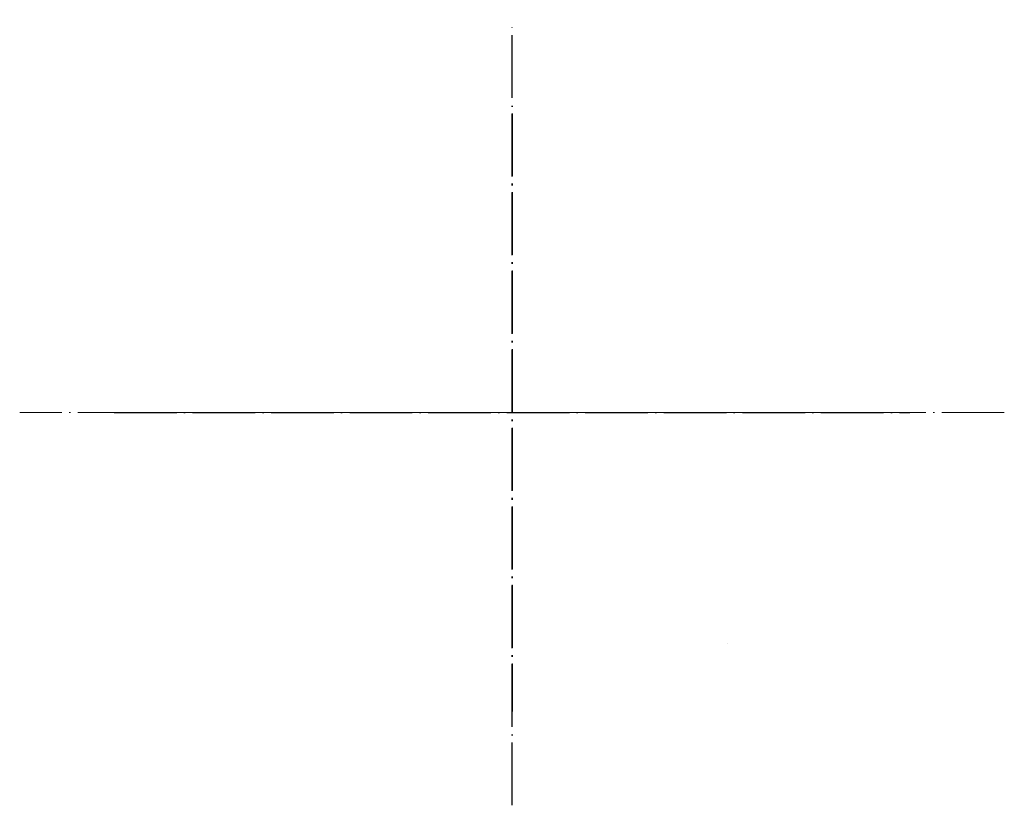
# Model space of a CAD drawing. Header units: millimetres. Extents: x -189 to 189, y -150 to 150.
import ezdxf

# ---------------------------------------------------------------- set-up
doc = ezdxf.new("R2010")
doc.units = ezdxf.units.MM
doc.linetypes.add('ACAD_ISO04W100', pattern=[30, 24, -3, 0, -3])
doc.layers.add('CENTER', color=1, linetype='ACAD_ISO04W100')
doc.layers.add('JX-V2959-AVM', color=7, linetype='Continuous')

msp = doc.modelspace()

# ---------------------------------------------------------------- linework, layer by layer
at = {"layer": 'CENTER'}
msp.add_line((0, -150.44, -8.2), (0, 150.45, -8.2), dxfattribs=at)
at = {"layer": 'CENTER', "lineweight": 0}
for p, q in [((0, 114.55), (0, -114.55)), ((188.66, 0), (-188.66, 0)), ((-152.55, 0), (152.55, 0))]:
    msp.add_line(p, q, dxfattribs=at)
at = {"layer": 'CENTER'}
for points in [[(0, 114.5), (0, -114.5)], [(-152.5, 0), (152.5, 0)]]:
    msp.add_lwpolyline(points, dxfattribs=at)
at = {"layer": 'JX-V2959-AVM', "extrusion": (0, -1, 0)}
msp.add_line((82.58, -88.4, -17), (82.58, -88.4, -17), dxfattribs=at)

doc.saveas('drawing.dxf')
